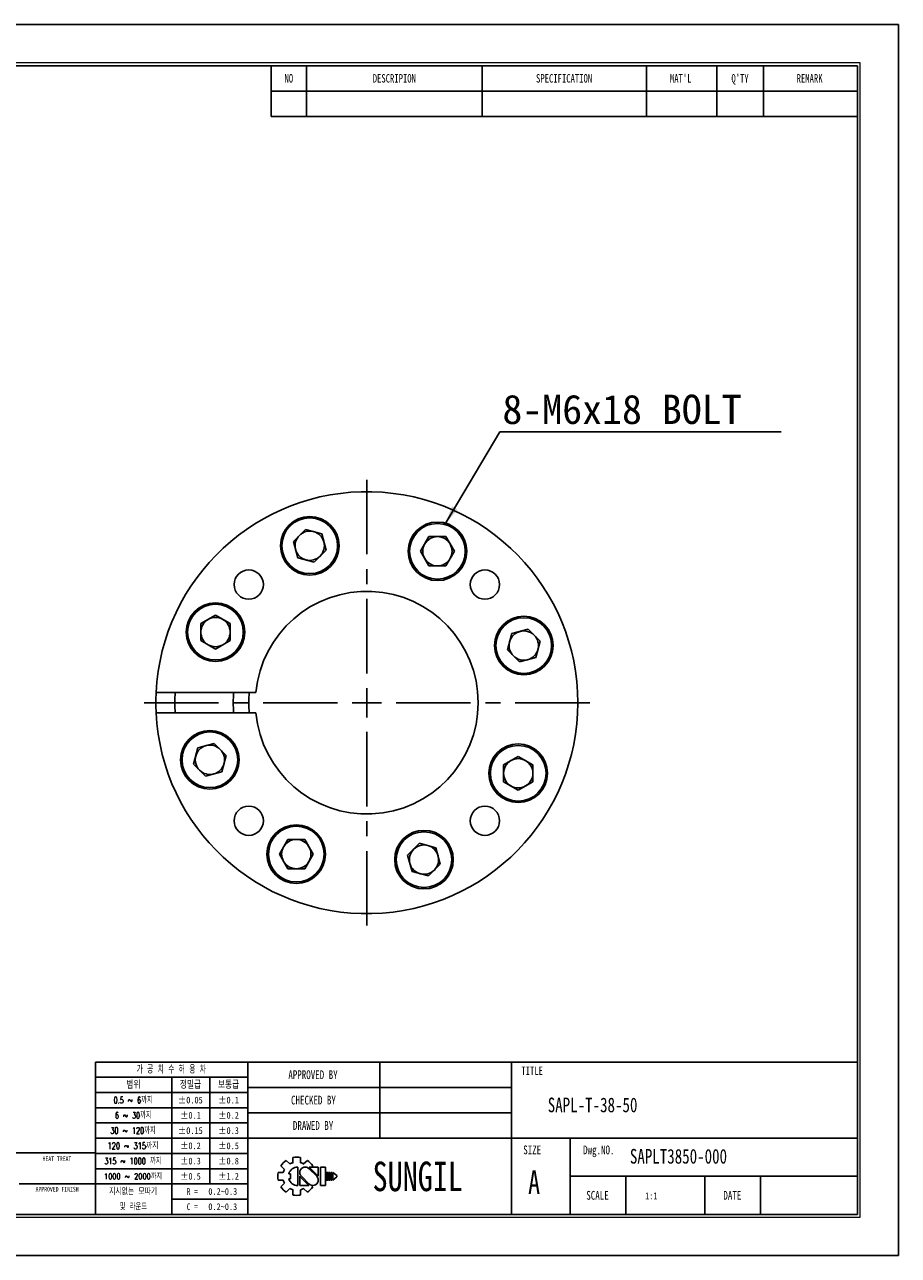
# Model space of a CAD drawing. Header units: millimetres. Extents: x 0 to 297, y 0 to 210.
# Tile 2 of 2: x 148 to 297, y 0 to 210. Entities that reach past the tile are written whole.
import ezdxf
from ezdxf.enums import TextEntityAlignment as Align

# ---------------------------------------------------------------- set-up
doc = ezdxf.new("R2010")
doc.units = ezdxf.units.MM
doc.header["$PDSIZE"] = -1
doc.linetypes.add('CENTERX2', pattern=[20.32, 12.7, -2.54, 2.54, -2.54])
doc.layers.add('문자', color=7, linetype='Continuous')
doc.layers.add('중심선', color=1, linetype='CENTERX2')
doc.layers.add('치수선', color=5, linetype='Continuous', lineweight=15)
doc.styles.add('SLDTEXTSTYLE0', font='TXT', dxfattribs={"width": 0.75})
doc.styles.add('SLDTEXTSTYLE1', font='TXT', dxfattribs={"width": 0.634615, "bigfont": 'bigfont'})
doc.styles.add('SLDTEXTSTYLE2', font='TXT', dxfattribs={"width": 0.75, "bigfont": 'bigfont'})
doc.styles.add('SLDTEXTSTYLE3', font='TXT', dxfattribs={"width": 0.694444, "bigfont": 'bigfont'})
doc.styles.add('SLDTEXTSTYLE4', font='TXT', dxfattribs={"width": 0.6875, "bigfont": 'bigfont'})
doc.styles.add('SLDTEXTSTYLE5', font='TXT', dxfattribs={"width": 0.7, "bigfont": 'bigfont'})
doc.styles.add('SLDTEXTSTYLE6', font='TXT', dxfattribs={"width": 0.692308, "bigfont": 'bigfont'})
doc.styles.add('SLDTEXTSTYLE7', font='TXT', dxfattribs={"width": 0.666667})
doc.dimstyles.new('SLDDIMSTYLE1', dxfattribs={"dimtxt": 0.18, "dimasz": 3.302, "dimexe": 0, "dimexo": 0.0625, "dimgap": 0, "dimtad": 0, "dimtih": 1, "dimtoh": 1, "dimdec": 0, "dimrnd": 1e-09, "dimzin": 0, "dimdsep": 46, "dimtxsty": 'Standard', "dimsah": 1, "dimcen": 0.09, "dimadec": 0, "dimazin": 0, "dimtfac": 3.302, "dimtdec": 0, "dimtofl": 0, "dimtmove": 0, "dimatfit": 3, "dimfxl": 1, "dimfrac": 2, "dimtolj": 1, "dimtzin": 0, "dimarcsym": 0})

# ---------------------------------------------------------------- blocks, each defined once
blk = doc.blocks.new('AAAA')
at = {"color": 250, "true_color": 0x191924}
for p, q in [((-298.87, 124.28), (-595.87, 124.28)), ((-298.87, -85.72), (-298.87, 124.28)), ((-595.87, -85.72), (-298.87, -85.72))]:
    blk.add_line(p, q, dxfattribs=at)
at = {"lineweight": 0}
for p, q in [((-305.37, 117.78), (-585.87, 117.78)), ((-305.37, -79.22), (-305.37, 117.78)), ((-585.87, -79.22), (-305.37, -79.22))]:
    blk.add_line(p, q, dxfattribs=at)
for p, q in [((-305.87, 117.28), (-585.37, 117.28)), ((-405.87, 117.28), (-405.87, 108.62)), ((-399.87, 117.28), (-399.87, 108.62)), ((-369.87, 117.28), (-369.87, 108.62)), ((-341.87, 117.28), (-341.87, 108.62)), ((-329.87, 117.28), (-329.87, 108.62)), ((-321.87, 117.28), (-321.87, 108.62)), ((-305.87, -78.72), (-305.87, 117.28)), ((-405.87, 112.95), (-305.87, 112.95)), ((-405.87, 108.62), (-305.87, 108.62)), ((-305.87, -52.72), (-435.87, -52.72)), ((-435.87, -52.72), (-435.87, -78.72)), ((-409.87, -52.72), (-409.87, -78.72)), ((-387.37, -52.72), (-387.37, -65.72)), ((-364.87, -52.72), (-364.87, -78.72)), ((-409.87, -55.32), (-435.87, -55.32)), ((-422.87, -55.32), (-422.87, -78.72)), ((-416.37, -55.32), (-416.37, -73.52)), ((-409.87, -57.92), (-435.87, -57.92)), ((-364.87, -57.05), (-409.87, -57.05)), ((-409.87, -60.52), (-435.87, -60.52)), ((-364.87, -61.38), (-409.87, -61.38)), ((-409.87, -63.12), (-435.87, -63.12)), ((-409.87, -65.72), (-435.87, -65.72)), ((-305.87, -65.72), (-409.87, -65.72)), ((-354.87, -65.72), (-354.87, -78.72)), ((-435.87, -68.22), (-533.87, -68.22)), ((-409.87, -68.32), (-435.87, -68.32)), ((-402.17, -69.02), (-402.17, -69.9)), ((-400.87, -69.02), (-400.87, -69.9)), ((-409.87, -70.92), (-435.87, -70.92)), ((-404.24, -70.42), (-403.62, -71.04)), ((-403.32, -69.5), (-402.7, -70.12)), ((-401.37, -70.64), (-401.37, -73.79)), ((-400.35, -70.12), (-399.72, -69.5)), ((-398.13, -72.22), (-399.46, -70.88)), ((-397.85, -72.19), (-399.4, -70.64)), ((-399.4, -70.64), (-397.85, -70.64)), ((-399.03, -70.64), (-398.81, -70.42)), ((-397.85, -70.64), (-397.85, -72.22)), ((-397.48, -70.64), (-397.48, -73.79)), ((-397.48, -70.64), (-396.61, -70.64)), ((-396.61, -70.64), (-396.61, -73.79)), ((-404.71, -71.57), (-403.84, -71.57)), ((-404.71, -71.57), (-403.84, -71.57)), ((-404.71, -72.86), (-403.84, -72.86)), ((-404.24, -74.01), (-403.62, -73.39)), ((-402.89, -71.78), (-402.59, -71.78)), ((-402.89, -72.65), (-402.59, -72.65)), ((-402.59, -71.78), (-402.59, -72.65)), ((-401.01, -72.22), (-401.01, -73.79)), ((-401.01, -72.24), (-399.45, -73.79)), ((-400.73, -72.22), (-399.39, -73.55)), ((-396.46, -71.57), (-396.46, -72.86)), ((-396.46, -71.57), (-396.24, -71.57)), ((-396.46, -72.86), (-396.24, -72.86)), ((-396.24, -71.57), (-396.24, -72.86)), ((-396.09, -71.57), (-396.09, -72.86)), ((-396.09, -71.57), (-395.88, -71.57)), ((-396.09, -72.86), (-395.88, -72.86)), ((-395.88, -71.57), (-395.88, -72.86)), ((-395.72, -71.57), (-395.72, -72.86)), ((-395.72, -71.57), (-395.51, -71.57)), ((-395.72, -72.86), (-395.51, -72.86)), ((-395.51, -71.57), (-395.51, -72.86)), ((-395.36, -71.57), (-395.36, -72.86)), ((-395.36, -71.57), (-394.71, -72.11)), ((-394.71, -72.32), (-395.36, -72.86)), ((-394.71, -72.11), (-394.71, -72.22)), ((-394.71, -72.11), (-394.71, -72.32)), ((-394.71, -72.22), (-394.71, -72.32)), ((-305.87, -72.22), (-354.87, -72.22)), ((-345.37, -72.22), (-345.37, -78.72)), ((-331.87, -72.22), (-331.87, -78.72)), ((-322.37, -72.22), (-322.37, -78.72)), ((-448.87, -73.52), (-435.87, -73.52)), ((-409.87, -73.52), (-435.87, -73.52)), ((-403.32, -74.93), (-402.7, -74.31)), ((-402.17, -74.53), (-402.17, -75.41)), ((-401.01, -73.79), (-399.45, -73.79)), ((-400.87, -74.53), (-400.87, -75.41)), ((-400.35, -74.31), (-399.72, -74.93)), ((-399.08, -73.74), (-398.81, -74.01)), ((-397.48, -73.79), (-396.61, -73.79)), ((-409.87, -76.12), (-422.87, -76.12)), ((-585.37, -78.72), (-305.87, -78.72))]:
    blk.add_line(p, q)
for centre, radius, start, end in [((-401.52, -72.22), 3.26, 78.4943, 101.5057), ((-401.52, -72.22), 3.26, 123.4943, 146.5057), ((-401.52, -72.22), 2.4, 150.6872, 164.3128), ((-401.37, -72.22), 1.58, 90, 164.0671), ((-401.52, -72.22), 2.4, 105.6872, 119.3128), ((-400.09, -71.56), 0.919, 43.2202, 225.8282), ((-401.52, -72.22), 2.4, 60.6872, 74.3128), ((-401.52, -72.22), 3.26, 33.4943, 56.5057), ((-401.52, -72.22), 3.26, 168.4943, 191.5057), ((-401.52, -72.22), 2.4, 195.6872, 209.3128), ((-401.37, -72.22), 1.58, 195.9329, 270), ((-398.77, -72.87), 0.919, 223.2202, 45.8282), ((-401.52, -72.22), 3.26, 213.4943, 236.5057), ((-401.52, -72.22), 2.4, 240.6872, 254.3128), ((-401.52, -72.22), 3.26, 258.4943, 281.5057), ((-401.52, -72.22), 2.4, 285.6872, 299.3128), ((-401.52, -72.22), 3.26, 303.4943, 326.5057)]:
    blk.add_arc(centre, radius, start, end)
for p in [(-387.37, -57.05), (-387.37, -61.38)]:
    blk.add_point(p)
at = {"color": 250, "true_color": 0x191924, "width": 0.75}
for tag, height, style, p in [('TITLE', 2.5, 'SLDTEXTSTYLE2', (-358.7, -62.04)), ('도번', 2.5, 'SLDTEXTSTYLE2', (-344.69, -70.81)), ('필렛', 1.15, 'SLDTEXTSTYLE0', (-416.62, -75.73)), ('SCALE', 1.2, 'SLDTEXTSTYLE0', (-342.09, -76.51)), ('DATE', 1.2, 'SLDTEXTSTYLE0', (-318.85, -76.56)), ('모따기', 1.15, 'SLDTEXTSTYLE0', (-416.62, -78.33))]:
    blk.add_attdef(tag, text='', height=height, dxfattribs=dict(at, style=style)).set_placement(p, align=Align.BOTTOM_LEFT)
at = {"layer": '문자', "attachment_point": 2}
for s, insert, char_height, style in [('NO', (-402.88, 115.84), 1.444, 'SLDTEXTSTYLE0'), ('DESCRIPION', (-384.88, 115.84), 1.444, 'SLDTEXTSTYLE0'), ('SPECIFICATION', (-355.91, 115.84), 1.444, 'SLDTEXTSTYLE0'), ("MAT'L", (-336.01, 115.84), 1.444, 'SLDTEXTSTYLE0'), ("Q'TY", (-325.89, 115.84), 1.444, 'SLDTEXTSTYLE0'), ('REMARK', (-314.02, 115.84), 1.444, 'SLDTEXTSTYLE0'), ('가 공 치 수 허 용 차', (-422.94, -53.37), 1.3, 'SLDTEXTSTYLE1'), ('APPROVED BY', (-398.76, -54.14), 1.5, 'SLDTEXTSTYLE0'), ('TITLE', (-361.36, -53.5), 1.444, 'SLDTEXTSTYLE0'), ('범위', (-429.4, -56), 1.25, 'SLDTEXTSTYLE2'), ('정밀급', (-419.66, -56), 1.25, 'SLDTEXTSTYLE2'), ('보통급', (-413.16, -56), 1.25, 'SLDTEXTSTYLE2'), ('0.5 ~ 6까지', (-429.45, -58.67), 1.1, 'SLDTEXTSTYLE3'), ('±0.05', (-419.68, -58.64), 1.15, 'SLDTEXTSTYLE0'), ('±0.1', (-413.16, -58.64), 1.15, 'SLDTEXTSTYLE0'), ('CHECKED BY', (-398.68, -58.47), 1.5, 'SLDTEXTSTYLE0'), ('6 ~ 30까지', (-429.43, -61.27), 1.1, 'SLDTEXTSTYLE4'), ('±0.1', (-419.66, -61.24), 1.15, 'SLDTEXTSTYLE0'), ('±0.2', (-413.16, -61.24), 1.15, 'SLDTEXTSTYLE0'), ('DRAWED BY', (-398.74, -62.8), 1.5, 'SLDTEXTSTYLE0'), ('30 ~ 120까지', (-429.46, -63.87), 1.1, 'SLDTEXTSTYLE5'), ('±0.15', (-419.68, -63.84), 1.15, 'SLDTEXTSTYLE0'), ('±0.3', (-413.16, -63.84), 1.15, 'SLDTEXTSTYLE0'), ('120 ~ 315까지', (-429.47, -66.47), 1.1, 'SLDTEXTSTYLE2'), ('±0.2', (-419.66, -66.44), 1.15, 'SLDTEXTSTYLE0'), ('±0.5', (-413.16, -66.44), 1.15, 'SLDTEXTSTYLE0'), ('SIZE', (-361.35, -66.97), 1.5, 'SLDTEXTSTYLE0'), ('Dwg.NO.', (-349.99, -66.97), 1.5, 'SLDTEXTSTYLE0'), ('HEAT TREAT', (-442.45, -68.82), 0.8, 'SLDTEXTSTYLE0'), ('315 ~ 1000 까지', (-429.48, -69.07), 1.1, 'SLDTEXTSTYLE6'), ('±0.3', (-419.66, -69.04), 1.15, 'SLDTEXTSTYLE0'), ('±0.8', (-413.16, -69.04), 1.15, 'SLDTEXTSTYLE0'), ('SUNGIL', (-380.89, -69.72), 5.032, 'SLDTEXTSTYLE0'), ('A', (-361.03, -71.23), 4, 'SLDTEXTSTYLE0'), ('1000 ~ 2000까지', (-429.47, -71.73), 0.99, 'SLDTEXTSTYLE2'), ('±0.5', (-419.66, -71.64), 1.15, 'SLDTEXTSTYLE0'), ('±1.2', (-413.16, -71.64), 1.15, 'SLDTEXTSTYLE0'), ('APPROVED FINISH', (-442.42, -74.02), 0.8, 'SLDTEXTSTYLE0'), ('지시없는 모따기', (-429.45, -74.27), 1.1, 'SLDTEXTSTYLE2'), ('R =', (-419.36, -74.24), 1.15, 'SLDTEXTSTYLE7'), ('SCALE', (-350.21, -74.72), 1.5, 'SLDTEXTSTYLE0'), ('DATE', (-327.2, -74.72), 1.5, 'SLDTEXTSTYLE0'), ('및 라운드', (-429.41, -76.87), 1.1, 'SLDTEXTSTYLE5'), ('C =', (-419.36, -76.84), 1.15, 'SLDTEXTSTYLE7')]:
    blk.add_mtext(s, dxfattribs=dict(at, insert=insert, char_height=char_height, style=style))
blk = doc.blocks.new('SW_NOTE_0')
at = {"layer": '문자', "color": 0}
blk.add_line((48.02, 0), (0, 0), dxfattribs=at)
at = {"layer": '문자', "color": 0, "insert": (0.45, 6.35), "char_height": 5, "attachment_point": 1}
blk.add_mtext('{\\C3;8-M6x18 BOLT}', dxfattribs=at)
blk = doc.blocks.new('SW_CENTERMARKSYMBOL_0')
at = {"layer": '중심선', "color": 0}
for p, q in [((0, 5), (0, 38.5)), ((0, 0), (0, 2.5)), ((-5, 0), (-38.5, 0)), ((0, 0), (-2.5, 0)), ((0, 0), (0, -2.5)), ((0, 0), (2.5, 0)), ((5, 0), (38.5, 0)), ((0, -5), (0, -38.5))]:
    blk.add_line(p, q, dxfattribs=at)

msp = doc.modelspace()

# ---------------------------------------------------------------- linework, layer by layer
for p, q in [((193.799, 121.893), (195.841, 123.934)), ((195.841, 123.934), (198.629, 123.187)), ((194.547, 119.104), (193.799, 121.893)), ((198.629, 123.187), (199.376, 120.398)), ((215.493, 120.194), (216.937, 122.694)), ((216.937, 122.694), (219.823, 122.694)), ((219.823, 122.694), (221.267, 120.194)), ((199.376, 120.398), (197.335, 118.357)), ((216.937, 117.694), (215.493, 120.194)), ((221.267, 120.194), (219.823, 117.694)), ((197.335, 118.357), (194.547, 119.104)), ((219.823, 117.694), (216.937, 117.694)), ((178.006, 107.852), (180.506, 109.296)), ((180.506, 109.296), (183.006, 107.852)), ((178.006, 104.965), (178.006, 107.852)), ((183.006, 107.852), (183.006, 104.965)), ((230.328, 103.365), (231.075, 106.153)), ((231.075, 106.153), (233.864, 106.9)), ((233.864, 106.9), (235.905, 104.859)), ((180.506, 103.522), (178.006, 104.965)), ((183.006, 104.965), (180.506, 103.522)), ((232.369, 101.323), (230.328, 103.365)), ((235.905, 104.859), (235.158, 102.071)), ((235.158, 102.071), (232.369, 101.323)), ((170.378, 96.114), (187.416, 96.114)), ((187.416, 92.614), (170.378, 92.614)), ((176.766, 83.869), (177.513, 86.658)), ((177.513, 86.658), (180.301, 87.405)), ((180.301, 87.405), (182.343, 85.364)), ((182.343, 85.364), (181.595, 82.575)), ((229.665, 83.763), (232.165, 85.206)), ((232.165, 85.206), (234.665, 83.763)), ((178.807, 81.828), (176.766, 83.869)), ((181.595, 82.575), (178.807, 81.828)), ((229.665, 80.876), (229.665, 83.763)), ((234.665, 83.763), (234.665, 80.876)), ((232.165, 79.433), (229.665, 80.876)), ((234.665, 80.876), (232.165, 79.433)), ((191.404, 68.534), (192.847, 71.034)), ((192.847, 71.034), (195.734, 71.034)), ((195.734, 71.034), (197.178, 68.534)), ((213.295, 68.33), (215.336, 70.371)), ((215.336, 70.371), (218.124, 69.624)), ((218.124, 69.624), (218.871, 66.836)), ((192.847, 66.034), (191.404, 68.534)), ((197.178, 68.534), (195.734, 66.034)), ((214.042, 65.542), (213.295, 68.33)), ((195.734, 66.034), (192.847, 66.034)), ((216.83, 64.795), (214.042, 65.542)), ((218.871, 66.836), (216.83, 64.795))]:
    msp.add_line(p, q)
for centre, radius in [((196.588, 121.145), 5), ((196.588, 121.145), 4.75), ((218.38, 120.194), 5), ((218.38, 120.194), 4.75), ((186.183, 114.517), 2.5), ((226.488, 114.517), 2.5), ((180.506, 106.409), 5), ((180.506, 106.409), 4.75), ((233.117, 104.112), 5), ((233.117, 104.112), 4.75), ((179.554, 84.617), 5), ((179.554, 84.617), 4.75), ((232.165, 82.32), 5), ((232.165, 82.32), 4.75), ((186.183, 74.212), 2.5), ((226.488, 74.212), 2.5), ((194.291, 68.534), 5), ((194.291, 68.534), 4.75), ((216.083, 67.583), 5), ((216.083, 67.583), 4.75)]:
    msp.add_circle(centre, radius)
for centre, radius, start, end in [((206.335, 94.364), 36, 182.78631, 177.21369), ((196.588, 121.145), 2.5, 135, 195), ((196.588, 121.145), 2.5, 75, 135), ((196.588, 121.145), 2.5, 15, 75), ((218.38, 120.194), 2.5, 90, 150), ((218.38, 120.194), 2.5, 30, 90), ((196.588, 121.145), 2.5, 195, 255), ((196.588, 121.145), 2.5, 315, 15), ((218.38, 120.194), 2.5, 150, 210), ((218.38, 120.194), 2.5, 330, 30), ((196.588, 121.145), 2.5, 255, 315), ((218.38, 120.194), 2.5, 210, 270), ((218.38, 120.194), 2.5, 270, 330), ((206.335, 94.364), 19, 185.28473, 174.71527), ((180.506, 106.409), 2.5, 120, 180), ((180.506, 106.409), 2.5, 60, 120), ((180.506, 106.409), 2.5, 0, 60), ((180.506, 106.409), 2.5, 180, 240), ((180.506, 106.409), 2.5, 300, 0), ((233.117, 104.112), 2.5, 105, 165), ((233.117, 104.112), 2.5, 45, 105), ((233.117, 104.112), 2.5, 345, 45), ((180.506, 106.409), 2.5, 240, 300), ((233.117, 104.112), 2.5, 165, 225), ((233.117, 104.112), 2.5, 285, 345), ((233.117, 104.112), 2.5, 225, 285), ((206.335, 94.364), 36, 177.21369, 182.78631), ((206.335, 94.364), 32.75, 176.93693, 183.06307), ((206.335, 94.364), 22.8, 175.59799, 184.40201), ((206.335, 94.364), 20.143, 175.0159, 184.9841), ((179.554, 84.617), 2.5, 105, 165), ((179.554, 84.617), 2.5, 45, 105), ((179.554, 84.617), 2.5, 345, 45), ((179.554, 84.617), 2.5, 165, 225), ((232.165, 82.32), 2.5, 120, 180), ((232.165, 82.32), 2.5, 60, 120), ((232.165, 82.32), 2.5, 0, 60), ((179.554, 84.617), 2.5, 225, 285), ((179.554, 84.617), 2.5, 285, 345), ((232.165, 82.32), 2.5, 180, 240), ((232.165, 82.32), 2.5, 300, 0), ((232.165, 82.32), 2.5, 240, 300), ((194.291, 68.534), 2.5, 150, 210), ((194.291, 68.534), 2.5, 90, 150), ((194.291, 68.534), 2.5, 30, 90), ((194.291, 68.534), 2.5, 330, 30), ((216.083, 67.583), 2.5, 135, 195), ((216.083, 67.583), 2.5, 75, 135), ((216.083, 67.583), 2.5, 15, 75), ((194.291, 68.534), 2.5, 210, 270), ((194.291, 68.534), 2.5, 270, 330), ((216.083, 67.583), 2.5, 315, 15), ((216.083, 67.583), 2.5, 195, 255), ((216.083, 67.583), 2.5, 255, 315)]:
    msp.add_arc(centre, radius, start, end)

# ---------------------------------------------------------------- block references
at = {"color": 7, "linetype": 'Continuous'}
ref = msp.add_blockref('AAAA', (595.902, 85.776), dxfattribs=at)
ref.add_attrib('모따기', '0.2~0.3', dxfattribs={"layer": '문자', "height": 1.15, "style": 'SLDTEXTSTYLE0', "width": 0.75}).set_placement((179.283, 7.449), align=Align.BOTTOM_LEFT)
ref.add_attrib('필렛', '0.2~0.3', dxfattribs={"layer": '문자', "height": 1.15, "style": 'SLDTEXTSTYLE0', "width": 0.75}).set_placement((179.283, 10.049), align=Align.BOTTOM_LEFT)
ref.add_attrib('TITLE', 'SAPL-T-38-50', dxfattribs={"layer": '문자', "height": 2.5, "style": 'SLDTEXTSTYLE0', "width": 0.75}).set_placement((237.199, 23.734), align=Align.BOTTOM_LEFT)
ref.add_attrib('도번', 'SAPLT3850-000', dxfattribs={"layer": '문자', "height": 2.5, "style": 'SLDTEXTSTYLE0', "width": 0.75}).set_placement((251.214, 14.971), align=Align.BOTTOM_LEFT)
ref.add_attrib('SCALE', '1:1', dxfattribs={"layer": '문자', "height": 1.2, "style": 'SLDTEXTSTYLE0', "width": 0.75}).set_placement((253.814, 9.262), align=Align.BOTTOM_LEFT)
at = {"layer": '중심선'}
msp.add_blockref('SW_CENTERMARKSYMBOL_0', (206.335, 94.364), dxfattribs=at)
at = {"layer": '치수선'}
msp.add_blockref('SW_NOTE_0', (229.017, 140.568), dxfattribs=at)

# ---------------------------------------------------------------- leaders
msp.add_leader([(219.666, 124.767), (229.017, 140.568)], dimstyle='SLDDIMSTYLE1', dxfattribs=at)

doc.saveas('drawing.dxf')
